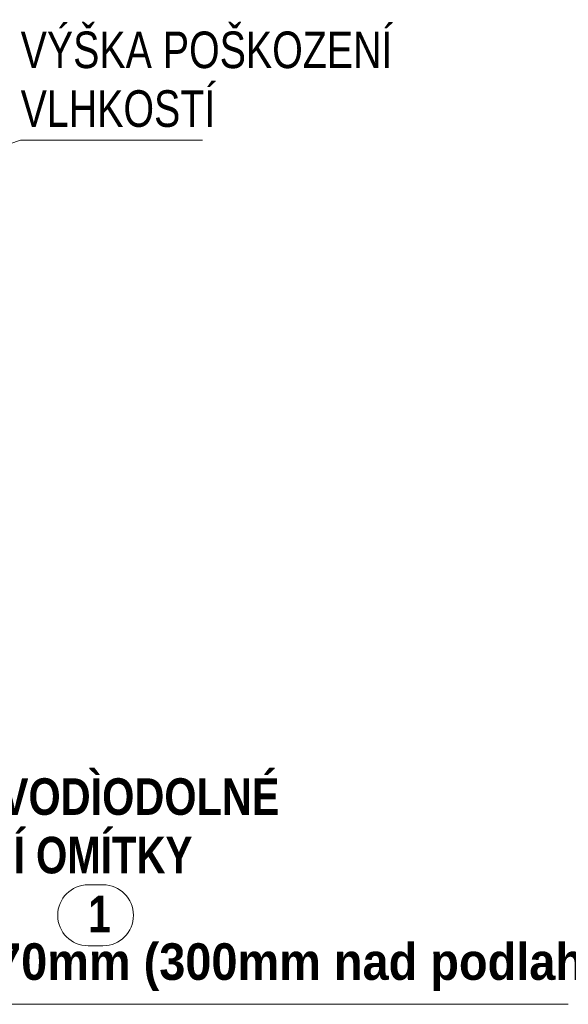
# Model space of a CAD drawing. Header units: millimetres. Extents: x -17177 to 48677, y -60985 to 11467.
# Tile 63 of 71: x -3041 to -2102, y -2569 to -886. Entities that reach past the tile are written whole.
import ezdxf

# ---------------------------------------------------------------- set-up
doc = ezdxf.new("R2010")
doc.units = ezdxf.units.MM
doc.layers.add('XR$3$INFUZE_1', color=7, linetype='Continuous', lineweight=25)
doc.styles.add('ARIALNARROW', font='ARIALN.TTF')

msp = doc.modelspace()

# ---------------------------------------------------------------- linework, layer by layer
at = {"layer": 'XR$3$INFUZE_1', "color": 5, "linetype": 'Continuous', "lineweight": 13}
for p, q in [((-3788.9, -1353.6), (-3038.9, -1091.6)), ((-3038.9, -1091.6), (-2728.1, -1091.6)), ((-2898.1, -2364.8), (-2923.5, -2364.8)), ((-2898.1, -2468.9), (-2923.5, -2468.9)), ((-3352.4, -2568.9), (-2102.4, -2568.9))]:
    msp.add_line(p, q, dxfattribs=at)
for centre, start, end in [((-2923.5, -2416.8), 90, 270), ((-2898.1, -2416.8), 270, 90)]:
    msp.add_arc(centre, 52.1, start, end, dxfattribs=at)

# ---------------------------------------------------------------- texts
at = {"layer": 'XR$3$INFUZE_1', "color": 5, "linetype": 'Continuous', "lineweight": 13, "insert": (-3038.9, -906.2), "char_height": 62.5, "width": 669.009, "attachment_point": 1, "line_spacing_factor": 0.963855, "style": 'ARIALNARROW'}
msp.add_mtext('\\W0.94;VÝŠKA POŠKOZENÍ\\PVLHKOSTÍ', dxfattribs=at)
at = {"layer": 'XR$3$INFUZE_1', "color": 5, "linetype": 'Continuous', "lineweight": 13, "char_height": 62.5, "attachment_point": 7, "style": 'ARIALNARROW'}
for s, insert, width in [('\\W0.99;\\fArial Narrow|i0|b1|c0|p0;SOKL Z VODÌODOLNÉ', (-3352.4, -2246), 773.586), ('\\W0.96;\\fArial Narrow|i0|b1|c0|p0;IZOLAÈNÍ OMÍTKY', (-3352.4, -2346), 625.558), ('\\W1.12;\\fArial Narrow|i0|b1|c0|p0;v=cca470mm (300mm nad podlahu)', (-3352.4, -2546), 1317.469), ('\\W0.98;\\fArial Narrow|i0|b1|c0|p0;1', (-2923.5, -2446), 74.023)]:
    msp.add_mtext(s, dxfattribs=dict(at, insert=insert, width=width))

doc.saveas('drawing.dxf')
